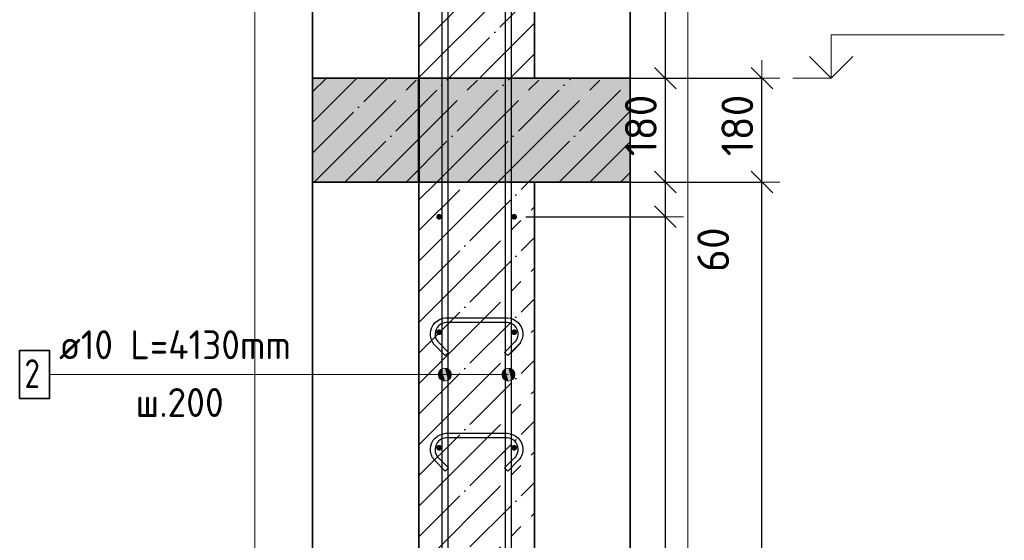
# Model space of a CAD drawing. Header units: millimetres. Extents: x -3026 to 47325, y -2839 to 55854.
# Tile 112 of 130: x 35414 to 37120, y 46701 to 47603. Entities that reach past the tile are written whole.
import ezdxf

# ---------------------------------------------------------------- set-up
doc = ezdxf.new("R2010")
doc.units = ezdxf.units.MM
doc.header["$PDMODE"] = 65
for name, pattern in [('______11', [125, 100, -12.5, 0, -12.5]), ('______5', [275, 200, -25, 25, -25]), ('________', [0])]:
    doc.linetypes.add(name, pattern=pattern)
for name, color, linetype, lineweight in [('Standard', 7, 'Continuous', 25), ('Арм.стержн. вертикальными 1', 22, 'Continuous', 35), ('Арм.стержн.горизонт. 1', 180, 'Continuous', 35), ('Высотная отметки_ общее', 7, 'Continuous', 13), ('Размерная линия_ общее', 7, 'Continuous', 13)]:
    doc.layers.add(name, color=color, linetype=linetype, lineweight=lineweight)
doc.layers.add('Арм.стержн.Стяжки', color=7, linetype='Continuous', lineweight=35, true_color=0x501e0f)
doc.styles.add('ISOCPEUR', font='ISOCPEUR')
doc.dimstyles.new('DIMSTYLE_3', dxfattribs={"dimtxt": 55, "dimasz": 62.5, "dimexe": 0, "dimexo": 0, "dimgap": 27.5, "dimtad": 2, "dimdec": 0, "dimrnd": 5, "dimzin": 12, "dimdsep": 46, "dimtxsty": 'ISOCPEUR', "dimblk1": 'ALL_ML_STRICH', "dimblk2": 'ALL_ML_STRICH', "dimsah": 1, "dimcen": 0, "dimclrd": 7, "dimclre": 256, "dimclrt": 7, "dimadec": 0, "dimazin": 0, "dimtfac": 1, "dimtdec": 0, "dimtix": 1, "dimtmove": 2, "dimatfit": 3, "dimfxl": 0, "dimtzin": 0, "dimlwd": 0, "dimlwe": -3, "dimarcsym": 0})
doc.dimstyles.new('DIMSTYLE_9', dxfattribs={"dimtxt": 55, "dimasz": 62.5, "dimexe": 0, "dimexo": 0, "dimgap": 27.5, "dimtad": 0, "dimdec": 0, "dimrnd": 5, "dimzin": 12, "dimdsep": 46, "dimtxsty": 'ISOCPEUR', "dimblk1": 'ALL_ML_STRICH', "dimblk2": 'ALL_ML_STRICH', "dimsah": 1, "dimcen": 0, "dimclrd": 7, "dimclre": 256, "dimclrt": 7, "dimadec": 0, "dimazin": 0, "dimtfac": 1, "dimtdec": 0, "dimtix": 1, "dimtmove": 2, "dimatfit": 3, "dimfxl": 0, "dimtvp": 1.2, "dimtzin": 0, "dimlwd": 0, "dimlwe": -3, "dimarcsym": 0})

# ---------------------------------------------------------------- blocks, each defined once
blk = doc.blocks.new('ALL_ML_STRICH')
at = {"color": 0, "linetype": 'ByBlock', "lineweight": -2}
for p, q in [((-0.3, -0.3), (0.3, 0.3)), ((0, -0.5), (0, 0.5)), ((-1, 0), (0.5, 0))]:
    blk.add_line(p, q, dxfattribs=at)
blk = doc.blocks.new('*D24')
at = {"layer": 'DEFPOINTS', "color": 7, "linetype": 'Continuous', "lineweight": 13, "transparency": 33554687}
for p in [(36402.1, 47321.6), (36430.7, 44201.6), (36700, 44201.6)]:
    blk.add_point(p, dxfattribs=at)
at = {"layer": 'Размерная линия_ общее', "color": 253, "linetype": 'Continuous', "lineweight": -2, "true_color": 0xa0a0a0, "transparency": 33554687}
for p, q in [((36422.1, 47321.6), (36700, 47321.6)), ((36450.7, 44201.6), (36700, 44201.6))]:
    blk.add_line(p, q, dxfattribs=at)
at = {"layer": 'Размерная линия_ общее', "color": 7, "linetype": 'Continuous', "lineweight": -2, "transparency": 33554687}
blk.add_line((36700, 44201.6), (36700, 47321.6), dxfattribs=at)
at = {"layer": 'Размерная линия_ общее', "color": 7, "linetype": 'Continuous', "lineweight": 13, "transparency": 33554687, "xscale": 62.5, "yscale": 62.5, "zscale": 62.5}
for p, rotation in [((36700, 47321.6), 90), ((36700, 44201.6), 270)]:
    blk.add_blockref('ALL_ML_STRICH', p, dxfattribs=dict(at, rotation=rotation))
at = {"layer": 'Размерная линия_ общее', "color": 7, "linetype": 'Continuous', "lineweight": 13, "transparency": 33554687, "insert": (36657.5, 45769.8), "char_height": 55, "width": 220, "attachment_point": 5, "rotation": 90, "style": 'ISOCPEUR'}
blk.add_mtext('\\A1;{3120}', dxfattribs=at)
blk = doc.blocks.new('*D25')
at = {"layer": 'DEFPOINTS', "color": 7, "linetype": 'Continuous', "lineweight": 13, "transparency": 33554687}
for p in [(36406.1, 47501.6), (36402.1, 47321.6), (36700, 47321.6)]:
    blk.add_point(p, dxfattribs=at)
at = {"layer": 'Размерная линия_ общее', "color": 253, "linetype": 'Continuous', "lineweight": -2, "true_color": 0xa0a0a0, "transparency": 33554687}
for p, q in [((36426.1, 47501.6), (36700, 47501.6)), ((36422.1, 47321.6), (36700, 47321.6))]:
    blk.add_line(p, q, dxfattribs=at)
at = {"layer": 'Размерная линия_ общее', "color": 7, "linetype": 'Continuous', "lineweight": -2, "transparency": 33554687}
blk.add_line((36700, 47321.6), (36700, 47501.6), dxfattribs=at)
at = {"layer": 'Размерная линия_ общее', "color": 7, "linetype": 'Continuous', "lineweight": 13, "transparency": 33554687, "xscale": 62.5, "yscale": 62.5, "zscale": 62.5}
for p, rotation in [((36700, 47501.6), 90), ((36700, 47321.6), 270)]:
    blk.add_blockref('ALL_ML_STRICH', p, dxfattribs=dict(at, rotation=rotation))
at = {"layer": 'Размерная линия_ общее', "color": 7, "linetype": 'Continuous', "lineweight": 13, "transparency": 33554687, "insert": (36657.5, 47419.8), "char_height": 55, "width": 165, "attachment_point": 5, "rotation": 90, "style": 'ISOCPEUR'}
blk.add_mtext('\\A1;{180}', dxfattribs=at)
blk = doc.blocks.new('*D27')
at = {"layer": 'DEFPOINTS', "color": 7, "linetype": 'Continuous', "lineweight": 13, "transparency": 33554687}
for p in [(36270.9, 47261.6), (36270.9, 44261.6), (36532.8, 44261.6)]:
    blk.add_point(p, dxfattribs=at)
at = {"layer": 'Размерная линия_ общее', "color": 253, "linetype": 'Continuous', "lineweight": -2, "true_color": 0xa0a0a0, "transparency": 33554687}
for p, q in [((36290.9, 47261.6), (36532.8, 47261.6)), ((36290.9, 44261.6), (36532.8, 44261.6))]:
    blk.add_line(p, q, dxfattribs=at)
at = {"layer": 'Размерная линия_ общее', "color": 7, "linetype": 'Continuous', "lineweight": -2, "transparency": 33554687}
blk.add_line((36532.8, 44261.6), (36532.8, 47261.6), dxfattribs=at)
at = {"layer": 'Размерная линия_ общее', "color": 7, "linetype": 'Continuous', "lineweight": 13, "transparency": 33554687, "xscale": 62.5, "yscale": 62.5, "zscale": 62.5}
for p, rotation in [((36532.8, 47261.6), 90), ((36532.8, 44261.6), 270)]:
    blk.add_blockref('ALL_ML_STRICH', p, dxfattribs=dict(at, rotation=rotation))
at = {"layer": 'Размерная линия_ общее', "color": 7, "linetype": 'Continuous', "lineweight": 13, "transparency": 33554687, "insert": (36462.8, 45576.6), "char_height": 55, "width": 2.75, "attachment_point": 1, "rotation": 90, "line_spacing_factor": 0.60241, "style": 'ISOCPEUR'}
blk.add_mtext('\\W0.91;15х200=3000', dxfattribs=at)
blk = doc.blocks.new('*D28')
at = {"layer": 'DEFPOINTS', "color": 7, "linetype": 'Continuous', "lineweight": 13, "transparency": 33554687}
for p in [(36305.9, 47321.6), (36270.9, 47261.6), (36532.8, 47261.6)]:
    blk.add_point(p, dxfattribs=at)
at = {"layer": 'Размерная линия_ общее', "color": 253, "linetype": 'Continuous', "lineweight": -2, "true_color": 0xa0a0a0, "transparency": 33554687}
for p, q in [((36325.9, 47321.6), (36532.8, 47321.6)), ((36290.9, 47261.6), (36532.8, 47261.6))]:
    blk.add_line(p, q, dxfattribs=at)
at = {"layer": 'Размерная линия_ общее', "color": 7, "linetype": 'Continuous', "lineweight": -2, "transparency": 33554687}
blk.add_line((36532.8, 47261.6), (36532.8, 47321.6), dxfattribs=at)
at = {"layer": 'Размерная линия_ общее', "color": 7, "linetype": 'Continuous', "lineweight": 13, "transparency": 33554687, "xscale": 62.5, "yscale": 62.5, "zscale": 62.5}
for p, rotation in [((36532.8, 47321.6), 90), ((36532.8, 47261.6), 270)]:
    blk.add_blockref('ALL_ML_STRICH', p, dxfattribs=dict(at, rotation=rotation))
at = {"layer": 'Размерная линия_ общее', "color": 7, "linetype": 'Continuous', "lineweight": 13, "transparency": 33554687, "insert": (36615.7, 47204.5), "char_height": 55, "width": 110, "attachment_point": 5, "rotation": 90, "style": 'ISOCPEUR'}
blk.add_mtext('\\A1;{60}', dxfattribs=at)
blk = doc.blocks.new('*D29')
at = {"layer": 'DEFPOINTS', "color": 7, "linetype": 'Continuous', "lineweight": 13, "transparency": 33554687}
for p in [(36305.9, 47501.6), (36305.9, 47321.6), (36532.8, 47321.6)]:
    blk.add_point(p, dxfattribs=at)
at = {"layer": 'Размерная линия_ общее', "color": 253, "linetype": 'Continuous', "lineweight": -2, "true_color": 0xa0a0a0, "transparency": 33554687}
for p, q in [((36325.9, 47501.6), (36532.8, 47501.6)), ((36325.9, 47321.6), (36532.8, 47321.6))]:
    blk.add_line(p, q, dxfattribs=at)
at = {"layer": 'Размерная линия_ общее', "color": 7, "linetype": 'Continuous', "lineweight": -2, "transparency": 33554687}
blk.add_line((36532.8, 47321.6), (36532.8, 47501.6), dxfattribs=at)
at = {"layer": 'Размерная линия_ общее', "color": 7, "linetype": 'Continuous', "lineweight": 13, "transparency": 33554687, "xscale": 62.5, "yscale": 62.5, "zscale": 62.5}
for p, rotation in [((36532.8, 47501.6), 90), ((36532.8, 47321.6), 270)]:
    blk.add_blockref('ALL_ML_STRICH', p, dxfattribs=dict(at, rotation=rotation))
at = {"layer": 'Размерная линия_ общее', "color": 7, "linetype": 'Continuous', "lineweight": 13, "transparency": 33554687, "insert": (36490.3, 47419.8), "char_height": 55, "width": 165, "attachment_point": 5, "rotation": 90, "style": 'ISOCPEUR'}
blk.add_mtext('\\A1;{180}', dxfattribs=at)
blk = doc.blocks.new('*D30')
at = {"layer": 'DEFPOINTS', "color": 7, "linetype": 'Continuous', "lineweight": 13, "transparency": 33554687}
for p in [(36265.9, 48331.6), (36305.9, 47501.6), (36532.8, 47501.6)]:
    blk.add_point(p, dxfattribs=at)
at = {"layer": 'Размерная линия_ общее', "color": 253, "linetype": 'Continuous', "lineweight": -2, "true_color": 0xa0a0a0, "transparency": 33554687}
for p, q in [((36285.9, 48331.6), (36532.8, 48331.6)), ((36325.9, 47501.6), (36532.8, 47501.6))]:
    blk.add_line(p, q, dxfattribs=at)
at = {"layer": 'Размерная линия_ общее', "color": 7, "linetype": 'Continuous', "lineweight": -2, "transparency": 33554687}
blk.add_line((36532.8, 47501.6), (36532.8, 48331.6), dxfattribs=at)
at = {"layer": 'Размерная линия_ общее', "color": 7, "linetype": 'Continuous', "lineweight": 13, "transparency": 33554687, "xscale": 62.5, "yscale": 62.5, "zscale": 62.5}
for p, rotation in [((36532.8, 48331.6), 90), ((36532.8, 47501.6), 270)]:
    blk.add_blockref('ALL_ML_STRICH', p, dxfattribs=dict(at, rotation=rotation))
at = {"layer": 'Размерная линия_ общее', "color": 7, "linetype": 'Continuous', "lineweight": 13, "transparency": 33554687, "insert": (36490.3, 47919.3), "char_height": 55, "width": 165, "attachment_point": 5, "rotation": 90, "style": 'ISOCPEUR'}
blk.add_mtext('\\A1;{830}', dxfattribs=at)
blk = doc.blocks.new('COMPLEX_ELEVATIONDIM_2')
at = {"layer": 'Высотная отметки_ общее', "color": 7, "linetype": 'Continuous', "lineweight": 13, "transparency": 33554687}
for p, q in [((36820, 47501.6), (36820, 47576.6)), ((36820, 47576.6), (37120, 47576.6)), ((36820, 47501.6), (36782.5, 47539.1)), ((36820, 47501.6), (36857.5, 47539.1)), ((36820, 47501.6), (36820, 47501.6)), ((36820, 47501.6), (36820, 47501.6)), ((36820, 47501.6), (36820, 47501.6)), ((36820, 47501.6), (36820, 47501.6))]:
    blk.add_line(p, q, dxfattribs=at)
blk.add_lwpolyline([(36820, 47501.6), (36812.1, 47501.6), (36812.1, 47501.6), (36753.9, 47501.6)], dxfattribs=at)

msp = doc.modelspace()

# ---------------------------------------------------------------- hatches: boundary and pattern name
at = {"linetype": 'Continuous', "lineweight": -3, "transparency": 33554687}
msp.add_hatch(color=9, dxfattribs=at).paths.add_polyline_path([(36471.8, 47321.6), (36471.8, 47501.6), (35921.8, 47501.6), (35921.8, 47321.6)])
at = {"layer": 'Арм.стержн. вертикальными 1', "linetype": 'Continuous', "lineweight": 13, "transparency": 33554687}
for points in [[(36141.2, 46993.9), (36145.2, 46978.6), (36145.2, 46997.9)], [(36141.2, 46993.9), (36145.2, 46978.6), (36145.2, 46997.9)], [(36145.2, 46997.9), (36150.9, 46977), (36150.9, 46999.5)], [(36145.2, 46997.9), (36150.9, 46977), (36150.9, 46999.5)], [(36145.2, 46997.9), (36145.2, 46978.6), (36150.9, 46977)], [(36145.2, 46997.9), (36145.2, 46978.6), (36150.9, 46977)], [(36150.9, 46999.5), (36150.9, 46977), (36156.5, 46978.6)], [(36150.9, 46999.5), (36156.5, 46978.6), (36156.5, 46997.9)], [(36150.9, 46999.5), (36150.9, 46977), (36156.5, 46978.6)], [(36150.9, 46999.5), (36156.5, 46978.6), (36156.5, 46997.9)], [(36156.5, 46997.9), (36156.5, 46978.6), (36160.5, 46982.6)], [(36156.5, 46997.9), (36160.5, 46982.6), (36160.5, 46993.9)], [(36156.5, 46997.9), (36156.5, 46978.6), (36160.5, 46982.6)], [(36156.5, 46997.9), (36160.5, 46982.6), (36160.5, 46993.9)], [(36251.2, 46993.9), (36255.2, 46978.6), (36255.2, 46997.9)], [(36251.2, 46993.9), (36255.2, 46978.6), (36255.2, 46997.9)], [(36255.2, 46997.9), (36260.9, 46977), (36260.9, 46999.5)], [(36255.2, 46997.9), (36260.9, 46977), (36260.9, 46999.5)], [(36255.2, 46997.9), (36255.2, 46978.6), (36260.9, 46977)], [(36255.2, 46997.9), (36255.2, 46978.6), (36260.9, 46977)], [(36260.9, 46999.5), (36260.9, 46977), (36266.5, 46978.6)], [(36260.9, 46999.5), (36266.5, 46978.6), (36266.5, 46997.9)], [(36260.9, 46999.5), (36260.9, 46977), (36266.5, 46978.6)], [(36260.9, 46999.5), (36266.5, 46978.6), (36266.5, 46997.9)], [(36266.5, 46997.9), (36266.5, 46978.6), (36270.5, 46982.6)], [(36266.5, 46997.9), (36270.5, 46982.6), (36270.5, 46993.9)], [(36266.5, 46997.9), (36266.5, 46978.6), (36270.5, 46982.6)], [(36266.5, 46997.9), (36270.5, 46982.6), (36270.5, 46993.9)], [(36141.2, 46982.6), (36141.2, 46993.9), (36139.6, 46988.2)], [(36141.2, 46982.6), (36141.2, 46993.9), (36139.6, 46988.2)], [(36141.2, 46993.9), (36141.2, 46982.6), (36145.2, 46978.6)], [(36141.2, 46993.9), (36141.2, 46982.6), (36145.2, 46978.6)], [(36160.5, 46993.9), (36160.5, 46982.6), (36162.1, 46988.2)], [(36160.5, 46993.9), (36160.5, 46982.6), (36162.1, 46988.2)], [(36251.2, 46982.6), (36251.2, 46993.9), (36249.6, 46988.2)], [(36251.2, 46982.6), (36251.2, 46993.9), (36249.6, 46988.2)], [(36251.2, 46993.9), (36251.2, 46982.6), (36255.2, 46978.6)], [(36251.2, 46993.9), (36251.2, 46982.6), (36255.2, 46978.6)], [(36270.5, 46993.9), (36270.5, 46982.6), (36272.1, 46988.2)], [(36270.5, 46993.9), (36270.5, 46982.6), (36272.1, 46988.2)]]:
    msp.add_hatch(color=7, dxfattribs=at).paths.add_polyline_path(points)
at = {"layer": 'Арм.стержн.горизонт. 1', "linetype": 'Continuous', "lineweight": 50, "transparency": 33554687}
for points in [[(36145.9, 47261.6), (36145.5, 47263.5), (36144.4, 47265.1), (36142.8, 47266.2), (36140.9, 47266.6), (36138.9, 47266.2), (36137.3, 47265.1), (36136.2, 47263.5), (36135.9, 47261.6), (36136.2, 47259.6), (36137.3, 47258), (36138.9, 47256.9), (36140.9, 47256.6), (36142.8, 47256.9), (36144.4, 47258), (36145.5, 47259.6)], [(36275.9, 47261.6), (36275.5, 47263.5), (36274.4, 47265.1), (36272.8, 47266.2), (36270.9, 47266.6), (36268.9, 47266.2), (36267.3, 47265.1), (36266.2, 47263.5), (36265.9, 47261.6), (36266.2, 47259.6), (36267.3, 47258), (36268.9, 47256.9), (36270.9, 47256.6), (36272.8, 47256.9), (36274.4, 47258), (36275.5, 47259.6)], [(36145.9, 47061.6), (36145.5, 47063.5), (36144.4, 47065.1), (36142.8, 47066.2), (36140.9, 47066.6), (36138.9, 47066.2), (36137.3, 47065.1), (36136.2, 47063.5), (36135.9, 47061.6), (36136.2, 47059.6), (36137.3, 47058), (36138.9, 47056.9), (36140.9, 47056.6), (36142.8, 47056.9), (36144.4, 47058), (36145.5, 47059.6)], [(36275.9, 47061.6), (36275.5, 47063.5), (36274.4, 47065.1), (36272.8, 47066.2), (36270.9, 47066.6), (36268.9, 47066.2), (36267.3, 47065.1), (36266.2, 47063.5), (36265.9, 47061.6), (36266.2, 47059.6), (36267.3, 47058), (36268.9, 47056.9), (36270.9, 47056.6), (36272.8, 47056.9), (36274.4, 47058), (36275.5, 47059.6)], [(36145.9, 46861.6), (36145.5, 46863.5), (36144.4, 46865.1), (36142.8, 46866.2), (36140.9, 46866.6), (36138.9, 46866.2), (36137.3, 46865.1), (36136.2, 46863.5), (36135.9, 46861.6), (36136.2, 46859.6), (36137.3, 46858), (36138.9, 46856.9), (36140.9, 46856.6), (36142.8, 46856.9), (36144.4, 46858), (36145.5, 46859.6)], [(36275.9, 46861.6), (36275.5, 46863.5), (36274.4, 46865.1), (36272.8, 46866.2), (36270.9, 46866.6), (36268.9, 46866.2), (36267.3, 46865.1), (36266.2, 46863.5), (36265.9, 46861.6), (36266.2, 46859.6), (36267.3, 46858), (36268.9, 46856.9), (36270.9, 46856.6), (36272.8, 46856.9), (36274.4, 46858), (36275.5, 46859.6)]]:
    msp.add_hatch(color=4, dxfattribs=at).paths.add_polyline_path(points)

# ---------------------------------------------------------------- linework, layer by layer
at = {"color": 52, "linetype": 'Continuous', "lineweight": -3, "transparency": 33554687}
for p, q in [((35921.8, 48354.9), (35921.8, 43871.4)), ((35921.8, 43871.4), (35921.8, 48354.9)), ((36471.8, 48354.9), (36471.8, 43871.4)), ((36471.8, 43871.4), (36471.8, 48354.9))]:
    msp.add_line(p, q, dxfattribs=at)
at = {"color": 7, "linetype": 'Continuous', "lineweight": 25, "transparency": 33554687}
for p, q in [((35921.8, 47551.6), (35921.8, 47271.6)), ((36471.8, 47271.6), (36471.8, 47551.6)), ((36305.9, 47501.6), (36105.9, 47501.6)), ((36105.9, 47321.6), (36305.9, 47321.6))]:
    msp.add_line(p, q, dxfattribs=at)
at = {"color": 253, "linetype": '______11', "lineweight": -3, "true_color": 0xababab, "transparency": 33554687}
for p, q in [((35921.8, 47477.9), (35945.5, 47501.6)), ((35921.8, 47371.9), (36051.5, 47501.6)), ((35977.6, 47321.6), (36157.6, 47501.6)), ((36083.7, 47321.6), (36263.7, 47501.6)), ((36189.7, 47321.6), (36369.7, 47501.6)), ((36295.8, 47321.6), (36471.8, 47497.6)), ((36401.9, 47321.6), (36471.8, 47391.5))]:
    msp.add_line(p, q, dxfattribs=at)
at = {"color": 253, "linetype": '______5', "lineweight": -3, "true_color": 0xababab, "transparency": 33554687}
for p, q in [((35921.8, 47424.9), (35998.5, 47501.6)), ((35924.6, 47321.6), (36104.6, 47501.6)), ((36030.6, 47321.6), (36210.6, 47501.6)), ((36136.7, 47321.6), (36316.7, 47501.6)), ((36242.8, 47321.6), (36422.8, 47501.6)), ((36348.8, 47321.6), (36471.8, 47444.6)), ((36454.9, 47321.6), (36471.8, 47338.5))]:
    msp.add_line(p, q, dxfattribs=at)
at = {"color": 7, "linetype": 'Continuous', "lineweight": 35, "transparency": 33554687}
for p, q in [((36105.9, 47501.6), (35921.8, 47501.6)), ((36471.8, 47501.6), (36305.9, 47501.6)), ((35921.8, 47321.6), (36105.9, 47321.6)), ((36305.9, 47321.6), (36471.8, 47321.6))]:
    msp.add_line(p, q, dxfattribs=at)
at = {"color": 253, "linetype": '________', "lineweight": 50, "true_color": 0xababab, "transparency": 33554687}
msp.add_line((36105.9, 47321.6), (36105.9, 47501.6), dxfattribs=at)
at = {"layer": 'Standard', "color": 7, "linetype": 'Continuous', "lineweight": 35, "transparency": 33554687}
for p, q in [((36105.9, 48354.9), (36105.9, 47501.6)), ((36305.9, 47501.6), (36305.9, 48354.9)), ((36105.9, 47321.6), (36105.9, 44201.6)), ((36305.9, 44201.6), (36305.9, 47321.6))]:
    msp.add_line(p, q, dxfattribs=at)
at = {"layer": 'Standard', "color": 253, "linetype": '______11', "lineweight": -3, "true_color": 0xababab, "transparency": 33554687}
for p, q in [((36105.9, 47555.9), (36305.9, 47755.9)), ((36157.6, 47501.6), (36305.9, 47649.8)), ((36263.7, 47501.6), (36305.9, 47543.7)), ((36105.9, 47131.6), (36295.8, 47321.6)), ((36105.9, 47237.7), (36189.7, 47321.6)), ((36105.9, 47025.5), (36305.9, 47225.5)), ((36105.9, 46919.5), (36305.9, 47119.5)), ((36105.9, 46813.4), (36305.9, 47013.4)), ((36105.9, 46707.4), (36305.9, 46907.4)), ((36105.9, 46601.3), (36305.9, 46801.3))]:
    msp.add_line(p, q, dxfattribs=at)
at = {"layer": 'Standard', "color": 253, "linetype": '______5', "lineweight": -3, "true_color": 0xababab, "transparency": 33554687}
for p, q in [((36105.9, 47502.8), (36305.9, 47702.8)), ((36210.6, 47501.6), (36305.9, 47596.8)), ((36105.9, 47184.6), (36242.8, 47321.6)), ((36105.9, 47290.7), (36136.7, 47321.6)), ((36105.9, 47078.6), (36305.9, 47278.6)), ((36105.9, 46972.5), (36305.9, 47172.5)), ((36105.9, 46866.5), (36305.9, 47066.5)), ((36105.9, 46760.4), (36305.9, 46960.4)), ((36105.9, 46654.3), (36305.9, 46854.3)), ((36105.9, 46548.3), (36305.9, 46748.3))]:
    msp.add_line(p, q, dxfattribs=at)
at = {"layer": 'Standard', "color": 7, "linetype": 'Continuous', "lineweight": 25, "transparency": 33554687}
for p, q in [((36105.9, 47501.6), (36305.9, 47501.6)), ((36305.9, 47321.6), (36105.9, 47321.6))]:
    msp.add_line(p, q, dxfattribs=at)
at = {"layer": 'Standard', "color": 7, "linetype": 'Continuous', "lineweight": 13, "transparency": 33554687}
msp.add_lwpolyline([(35821.8, 43771.4), (36571.8, 43771.4), (36571.8, 48454.9), (35821.8, 48454.9), (35821.8, 43771.4)], dxfattribs=at)
at = {"layer": 'Арм.стержн. вертикальными 1', "color": 7, "linetype": 'Continuous', "lineweight": 13, "transparency": 33554687}
for p, q in [((36150.9, 46999.5), (36150.9, 46999.5)), ((36150.9, 46999.5), (36150.9, 46999.5)), ((36260.9, 46999.5), (36260.9, 46999.5)), ((36260.9, 46999.5), (36260.9, 46999.5)), ((35465.9, 46988.2), (35977.9, 46988.2)), ((35977.9, 46988.2), (36260.9, 46988.2)), ((35977.9, 46988.2), (36260.9, 46988.2)), ((35977.9, 46988.2), (36150.9, 46988.2)), ((35977.9, 46988.2), (36150.9, 46988.2)), ((36139.6, 46988.2), (36139.6, 46988.2)), ((36139.6, 46988.2), (36139.6, 46988.2)), ((36150.9, 46977), (36150.9, 46977)), ((36150.9, 46977), (36150.9, 46977)), ((36162.1, 46988.2), (36162.1, 46988.2)), ((36162.1, 46988.2), (36162.1, 46988.2)), ((36249.6, 46988.2), (36249.6, 46988.2)), ((36249.6, 46988.2), (36249.6, 46988.2)), ((36260.9, 46977), (36260.9, 46977)), ((36260.9, 46977), (36260.9, 46977)), ((36272.1, 46988.2), (36272.1, 46988.2)), ((36272.1, 46988.2), (36272.1, 46988.2))]:
    msp.add_line(p, q, dxfattribs=at)
at = {"layer": 'Арм.стержн. вертикальными 1', "color": 4, "linetype": 'Continuous', "lineweight": 25, "transparency": 33554687}
for points in [[(36145.9, 44201.6), (36145.9, 48331.6), (36155.9, 48331.6), (36155.9, 44201.6), (36145.9, 44201.6)], [(36145.9, 44201.6), (36145.9, 48331.6), (36155.9, 48331.6), (36155.9, 44201.6), (36145.9, 44201.6)], [(36255.9, 44201.6), (36255.9, 48331.6), (36265.9, 48331.6), (36265.9, 44201.6), (36255.9, 44201.6)], [(36255.9, 44201.6), (36255.9, 48331.6), (36265.9, 48331.6), (36265.9, 44201.6), (36255.9, 44201.6)]]:
    msp.add_lwpolyline(points, dxfattribs=at)
at = {"layer": 'Арм.стержн. вертикальными 1', "color": 7, "linetype": 'Continuous', "lineweight": 35, "transparency": 33554687}
msp.add_lwpolyline([(35414.2, 46946.6), (35465.9, 46946.6), (35465.9, 47029.9), (35414.2, 47029.9), (35414.2, 46946.6)], dxfattribs=at)
at = {"layer": 'Арм.стержн. вертикальными 1', "color": 7, "linetype": 'Continuous', "lineweight": 13, "transparency": 33554687}
for centre in [(36150.9, 46988.2), (36150.9, 46988.2), (36260.9, 46988.2), (36260.9, 46988.2)]:
    msp.add_circle(centre, 11.3, dxfattribs=at)
at = {"layer": 'Арм.стержн.горизонт. 1', "color": 52, "linetype": 'Continuous', "lineweight": 25, "transparency": 33554687}
for p, q in [((36105.9, 47321.6), (36105.9, 47321.6)), ((36305.9, 47321.6), (36305.9, 47321.6))]:
    msp.add_line(p, q, dxfattribs=at)
at = {"layer": 'Арм.стержн.Стяжки', "color": 40, "linetype": 'Continuous', "lineweight": 25, "transparency": 33554687}
for points in [[(36254.4, 47026.8), (36272.3, 47044.7), (36273.5, 47046.1), (36274.6, 47047.6), (36275.5, 47049.2), (36276.3, 47050.9), (36277, 47052.6), (36277.4, 47054.4), (36277.7, 47056.3), (36277.9, 47058.2), (36277.9, 47059.3), (36277.4, 47062.9), (36276.1, 47066.6), (36274.3, 47070), (36272, 47072.7), (36269.3, 47075), (36265.9, 47076.9), (36262.2, 47078.1), (36258.6, 47078.6), (36153.1, 47078.6), (36149.5, 47078.1), (36145.8, 47076.9), (36142.5, 47075), (36139.7, 47072.7), (36137.4, 47070), (36135.6, 47066.6), (36134.4, 47062.9), (36133.9, 47059.3), (36133.9, 47058.2), (36134, 47056.3), (36134.3, 47054.4), (36134.8, 47052.6), (36135.4, 47050.9), (36136.2, 47049.2), (36137.1, 47047.6), (36138.2, 47046.1), (36139.4, 47044.7), (36157.3, 47026.8), (36151.6, 47021.2), (36133.6, 47039.2), (36131.9, 47041.1), (36130.4, 47043.3), (36129.1, 47045.5), (36128, 47047.8), (36127.1, 47050.3), (36126.5, 47052.8), (36126, 47055.4), (36125.9, 47057.9), (36125.9, 47059.9), (36126.5, 47064.8), (36128.2, 47069.8), (36130.8, 47074.5), (36134, 47078.4), (36137.9, 47081.6), (36142.6, 47084.2), (36147.7, 47085.9), (36152.5, 47086.6), (36259.2, 47086.6), (36264.1, 47085.9), (36269.1, 47084.2), (36273.8, 47081.6), (36277.7, 47078.4), (36280.9, 47074.5), (36283.5, 47069.8), (36285.2, 47064.8), (36285.9, 47059.9), (36285.9, 47057.9), (36285.7, 47055.4), (36285.3, 47052.8), (36284.6, 47050.3), (36283.7, 47047.8), (36282.6, 47045.5), (36281.3, 47043.3), (36279.8, 47041.1), (36278.1, 47039.2), (36260.1, 47021.2), (36254.4, 47026.8)], [(36254.4, 46826.8), (36272.3, 46844.7), (36273.5, 46846.1), (36274.6, 46847.6), (36275.5, 46849.2), (36276.3, 46850.9), (36277, 46852.6), (36277.4, 46854.4), (36277.7, 46856.3), (36277.9, 46858.2), (36277.9, 46859.3), (36277.4, 46862.9), (36276.1, 46866.6), (36274.3, 46870), (36272, 46872.7), (36269.3, 46875), (36265.9, 46876.9), (36262.2, 46878.1), (36258.6, 46878.6), (36153.1, 46878.6), (36149.5, 46878.1), (36145.8, 46876.9), (36142.5, 46875), (36139.7, 46872.7), (36137.4, 46870), (36135.6, 46866.6), (36134.4, 46862.9), (36133.9, 46859.3), (36133.9, 46858.2), (36134, 46856.3), (36134.3, 46854.4), (36134.8, 46852.6), (36135.4, 46850.9), (36136.2, 46849.2), (36137.1, 46847.6), (36138.2, 46846.1), (36139.4, 46844.7), (36157.3, 46826.8), (36151.6, 46821.2), (36133.6, 46839.2), (36131.9, 46841.1), (36130.4, 46843.3), (36129.1, 46845.5), (36128, 46847.8), (36127.1, 46850.3), (36126.5, 46852.8), (36126, 46855.4), (36125.9, 46857.9), (36125.9, 46859.9), (36126.5, 46864.8), (36128.2, 46869.8), (36130.8, 46874.5), (36134, 46878.4), (36137.9, 46881.6), (36142.6, 46884.2), (36147.7, 46885.9), (36152.5, 46886.6), (36259.2, 46886.6), (36264.1, 46885.9), (36269.1, 46884.2), (36273.8, 46881.6), (36277.7, 46878.4), (36280.9, 46874.5), (36283.5, 46869.8), (36285.2, 46864.8), (36285.9, 46859.9), (36285.9, 46857.9), (36285.7, 46855.4), (36285.3, 46852.8), (36284.6, 46850.3), (36283.7, 46847.8), (36282.6, 46845.5), (36281.3, 46843.3), (36279.8, 46841.1), (36278.1, 46839.2), (36260.1, 46821.2), (36254.4, 46826.8)]]:
    msp.add_lwpolyline(points, dxfattribs=at)

# ---------------------------------------------------------------- block references
at = {"layer": 'Высотная отметки_ общее', "color": 7, "linetype": 'Continuous', "lineweight": 13, "transparency": 33554687}
msp.add_blockref('COMPLEX_ELEVATIONDIM_2', (0, 0), dxfattribs=at)

# ---------------------------------------------------------------- texts
at = {"layer": 'Арм.стержн. вертикальными 1', "color": 7, "linetype": 'Continuous', "lineweight": 25, "transparency": 33554687, "char_height": 50, "attachment_point": 7, "style": 'ISOCPEUR'}
for s, insert, width in [('\\W0.94;ø10 L=4130mm ', (35482.6, 47014.9), 483.294), ('\\W0.78;2', (35422.6, 46964.9), 54.401), ('\\W0.95;ш.200 ', (35615.1, 46914.9), 218.666)]:
    msp.add_mtext(s, dxfattribs=dict(at, insert=insert, width=width))

# ---------------------------------------------------------------- dimensions: what is measured, and where the dimension line sits
at = {"layer": 'Размерная линия_ общее', "color": 7, "linetype": 'Continuous', "lineweight": 13, "transparency": 33554687}
for base, p1, p2, dimstyle, picture, middle in [((36532.8, 48331.6), (36325.9, 47501.6), (36285.9, 48331.6), 'DIMSTYLE_3', '*D30', (36490.3, 47919.3)), ((36532.8, 47501.6), (36325.9, 47321.6), (36325.9, 47501.6), 'DIMSTYLE_3', '*D29', (36490.3, 47419.8)), ((36700, 47501.6), (36422.1, 47321.6), (36426.1, 47501.6), 'DIMSTYLE_3', '*D25', (36657.5, 47419.8)), ((36532.8, 47321.6), (36290.9, 47261.6), (36325.9, 47321.6), 'DIMSTYLE_9', '*D28', (36615.7, 47204.5)), ((36700, 47321.6), (36450.7, 44201.6), (36422.1, 47321.6), 'DIMSTYLE_3', '*D24', (36657.5, 45769.8))]:
    dim = msp.add_linear_dim(base=base, p1=p1, p2=p2, angle=90, dimstyle=dimstyle, override={"dimpost": '<>', "dimclrd": 7, "dimclre": 253, "dimclrt": 7, "dimlwd": 0, "dimlwe": 65533}, dxfattribs=at)
    dim.commit()
    dim.dimension.update_dxf_attribs({"geometry": picture, "text_midpoint": middle, "dimtype": 160})
dim = msp.add_linear_dim(base=(36532.8, 47261.6), p1=(36290.9, 44261.6), p2=(36290.9, 47261.6), angle=90, text='\\W0.91;15х200=3000', dimstyle='DIMSTYLE_3', override={"dimpost": '<>', "dimclrd": 7, "dimclre": 253, "dimclrt": 7, "dimlwd": 0, "dimlwe": 65533}, dxfattribs=at)
dim.commit()
dim.dimension.update_dxf_attribs({"geometry": '*D27', "text_midpoint": (36505.3, 45761.6), "dimtype": 160})

doc.saveas('drawing.dxf')
